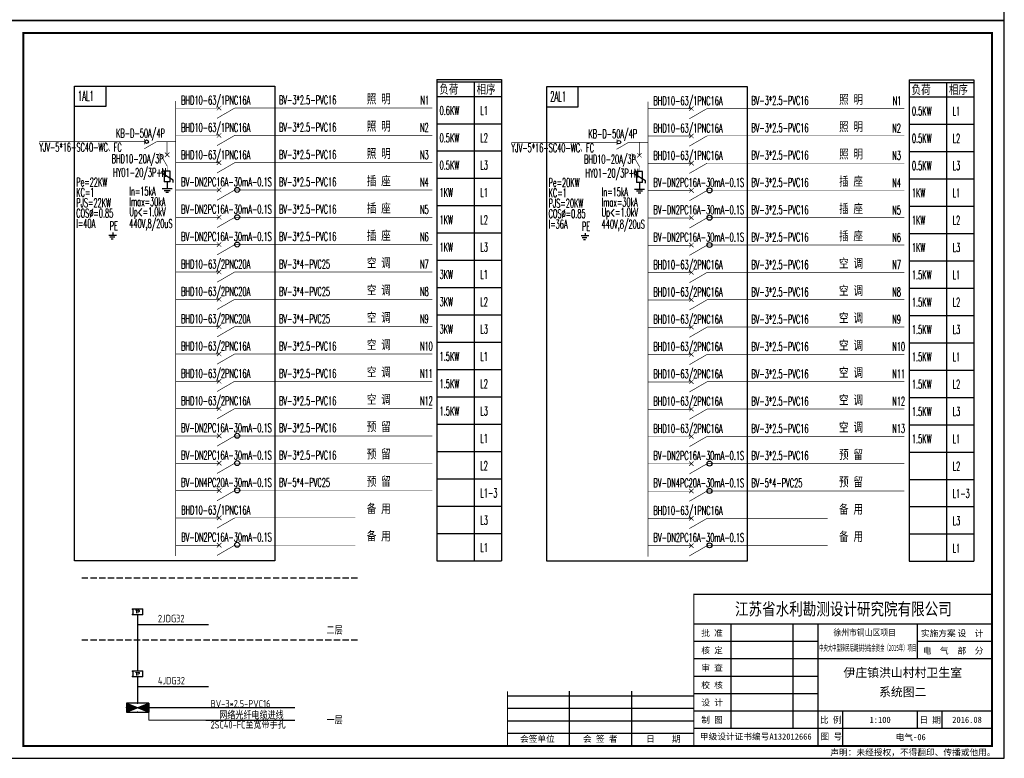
# Model space of a CAD drawing. Extents: x 41933 to 169416, y 41775 to 279375.
# Tile 34 of 39: x 128290 to 167933, y 190275 to 220014. Entities that reach past the tile are written whole.
import ezdxf
from ezdxf.enums import TextEntityAlignment as Align

# ---------------------------------------------------------------- set-up
doc = ezdxf.new("R2010")
doc.units = 0
doc.header["$LTSCALE"] = 1000
doc.header["$MEASUREMENT"] = 0
doc.linetypes.add('DASH', pattern=[0.35, 0.25, -0.1])
for name, color, linetype in [('1', 7, 'Continuous'), ('COLUMN', 1, 'Continuous'), ('EQUIP-箱柜', 3, 'Continuous'), ('EQUIP-通讯', 3, 'Continuous'), ('LAYER1', 7, 'Continuous'), ('TEL_TEXT', 7, 'Continuous'), ('WIRE-照明', 1, 'Continuous'), ('图框', 4, 'Continuous')]:
    doc.layers.add(name, color=color, linetype=linetype)
doc.styles.add('_HZTXT', font='tssdeng.shx', dxfattribs={"width": 0.8, "bigfont": 'hztxt.shx'})
doc.styles.add('_SIMPLEX', font='SIMPLEX.shx', dxfattribs={"width": 0.8, "bigfont": 'hztxt.shx'})
doc.styles.add('_TCH_LABEL', font='COMPLEX', dxfattribs={"bigfont": 'GBCBIG'})
doc.styles.add('_TEL_DIM', font='SIMPLEX', dxfattribs={"width": 0.8, "height": 3.5, "bigfont": 'HZTXT'})
doc.styles.add('HZTXT', font='TSSDENG', dxfattribs={"width": 0.8, "bigfont": 'HZTXT'})
doc.styles.add('hztxt1', font='txt.shx', dxfattribs={"width": 0.5, "height": 10, "bigfont": 'hztxt1.shx'})
doc.styles.add('ST', font='SimSun.ttf', dxfattribs={"height": 7})
doc.styles.get("Standard").update_dxf_attribs({"font": 'gbenor.shx', "bigfont": 'gbcbig.shx'})

# ---------------------------------------------------------------- blocks, each defined once
blk = doc.blocks.new('$equip$00001436')
for p, q in [((0.75, 0.6), (-0.75, 0.6)), ((-0.75, 0), (0.75, 0.6)), ((-0.75, 0.6), (0.75, 0)), ((-0.75, 0.6), (-0.75, 0)), ((-0.75, 0), (0.75, 0)), ((0.75, 0.6), (0.75, 0))]:
    blk.add_line(p, q)
for p in [(-0.75, 0.3), (0, 0.6), (0, 0), (0.75, 0.3)]:
    blk.add_point(p)
for points in [[(-0.75, 0.6), (0, 0.3), (-0.75, 0)], [(0.75, 0.6), (0, 0.3), (0.75, 0)]]:
    blk.add_solid(points)
at = {"style": '_TCH_LABEL', "flags": 9}
blk.add_attdef('A', (0, 0), '', height=0.00002, dxfattribs=at)
blk = doc.blocks.new('_LINKPT1')
blk.add_line((0, 0), (0, 0))
blk = doc.blocks.new('_I3HMQ')
for p, q in [((-0.65, 0.7), (-0.65, 0)), ((0.65, 0.7), (-0.65, 0.7)), ((-0.65, 0), (0.65, 0)), ((0.65, 0.7), (0.65, 0))]:
    blk.add_line(p, q)
at = {"xscale": 0.002857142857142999, "yscale": 0.002857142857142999, "zscale": 0.002857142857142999}
for p in [(-0.65, 0.35), (0, 0.7), (0, 0), (0.65, 0.35)]:
    blk.add_blockref('_LINKPT1', p, dxfattribs=at)
at = {"style": '_SIMPLEX', "width": 0.9}
blk.add_text('TP', height=0.4, dxfattribs=at).set_placement((0, 0.35), align=Align.MIDDLE_CENTER)
at = {"flags": 9}
blk.add_attdef('A', (0, 0), '', height=0.0000286, dxfattribs=at)
blk = doc.blocks.new('$equip_U$00000113(DNSC-20150823RB)')
for p in [(-0.57, 0.61), (-0.57, 0), (0.57, 0.61), (0.57, 0)]:
    blk.add_point(p)
at = {"xscale": 0.875, "yscale": 0.875, "zscale": 0.875}
blk.add_blockref('_I3HMQ', (0, 0), dxfattribs=at)
at = {"color": 7, "style": '_TEL_DIM', "flags": 1}
blk.add_attdef('A', text='', height=0.000025, dxfattribs=at).set_placement((0, 0), align=Align.MIDDLE_CENTER)
blk = doc.blocks.new('A$C3F914FCD')
for p, q in [((84, 868), (84, 427)), ((328, 868), (84, 868)), ((328, 427), (328, 868)), ((442, 499), (0, 766)), ((328, 427), (84, 427)), ((206, 427), (206, 147)), ((402, 147), (10, 147)), ((328, 74), (84, 74))]:
    blk.add_line(p, q)
at = {"layer": 'COLUMN', "linetype": 'Continuous'}
for p, q in [((0, 766), (0, 864)), ((442, 401), (442, 499)), ((255, 0), (157, 0))]:
    blk.add_line(p, q, dxfattribs=at)

msp = doc.modelspace()

# ---------------------------------------------------------------- linework, layer by layer
for points in [[(130495, 217338.2), (131752.3, 217338.2), (131752.3, 216514), (130495, 216514), (130495, 217338.2)], [(149511.1, 217317.9), (150768.4, 217317.9), (150768.4, 216493.6), (149511.1, 216493.6), (149511.1, 217317.9)]]:
    msp.add_lwpolyline(points)
at = {"layer": '1', "color": 44}
for p, q in [((145086.3, 217611.7), (145086.3, 198227.4)), ((145086.3, 217611.7), (147686.3, 217611.7)), ((145086.3, 217511.7), (147686.3, 217511.7)), ((146586.3, 217511.7), (146586.3, 198227.4)), ((147686.3, 217611.7), (147686.3, 198227.4)), ((164102.5, 217591.4), (164102.5, 198207.1)), ((164102.5, 217591.4), (166702.5, 217591.4)), ((164102.5, 217491.4), (166702.5, 217491.4)), ((165602.5, 217491.4), (165602.5, 198207.1)), ((166702.5, 217591.4), (166702.5, 198207.1)), ((145086.3, 216927.4), (147686.3, 216927.4)), ((164102.5, 216907.1), (166702.5, 216907.1)), ((145086.3, 215827.4), (147686.3, 215827.4)), ((164102.5, 215807.1), (166702.5, 215807.1)), ((145086.3, 214727.4), (147686.3, 214727.4)), ((164102.5, 214707.1), (166702.5, 214707.1)), ((145086.3, 213627.4), (147686.3, 213627.4)), ((164102.5, 213607.1), (166702.5, 213607.1)), ((145086.3, 212527.4), (147686.3, 212527.4)), ((164102.5, 212507.1), (166702.5, 212507.1)), ((145086.3, 211427.4), (147686.3, 211427.4)), ((164102.5, 211407.1), (166702.5, 211407.1)), ((145086.3, 210327.4), (147686.3, 210327.4)), ((164102.5, 210307.1), (166702.5, 210307.1)), ((145086.3, 209227.4), (147686.3, 209227.4)), ((164102.5, 209207.1), (166702.5, 209207.1)), ((145086.3, 208127.4), (147686.3, 208127.4)), ((164102.5, 208107.1), (166702.5, 208107.1)), ((145086.3, 207027.4), (147686.3, 207027.4)), ((164102.5, 207007.1), (166702.5, 207007.1)), ((145086.3, 205927.4), (147686.3, 205927.4)), ((164102.5, 205907.1), (166702.5, 205907.1)), ((145086.3, 204827.4), (147686.3, 204827.4)), ((164102.5, 204807.1), (166702.5, 204807.1)), ((145086.3, 203727.4), (147686.3, 203727.4)), ((164102.5, 203707.1), (166702.5, 203707.1)), ((145086.3, 202627.4), (147686.3, 202627.4)), ((164102.5, 202607.1), (166702.5, 202607.1)), ((145086.3, 201527.4), (147686.3, 201527.4)), ((164102.5, 201507.1), (166702.5, 201507.1)), ((145086.3, 200427.4), (147686.3, 200427.4)), ((164102.5, 200407.1), (166702.5, 200407.1)), ((145086.3, 199327.4), (147686.3, 199327.4)), ((164102.5, 199307.1), (166702.5, 199307.1)), ((145086.3, 198227.4), (147686.3, 198227.4)), ((164102.5, 198207.1), (166702.5, 198207.1))]:
    msp.add_line(p, q, dxfattribs=at)
for points in [[(130495, 217338.2), (138560.3, 217338.2), (138559.9, 198227.4), (130494.6, 198227.4)], [(149511.1, 217317.9), (157576.4, 217317.9), (157576.1, 198207.1), (149510.8, 198207.1)]]:
    msp.add_lwpolyline(points, close=True, dxfattribs=at)
at = {"layer": 'LAYER1', "color": 52, "const_width": 25}
for points in [[(134565.6, 216451.9), (136317.8, 216451.9)], [(134565.8, 216735), (134565.9, 198417.6)], [(136407.9, 216547), (136228.8, 216368.2)], [(136228.8, 216547), (136407.8, 216368.1)], [(136234.8, 216044), (136950.8, 216457.7)], [(136950.8, 216457.7), (144897.7, 216457.7)], [(153582, 216714.6), (153582, 198397.2)], [(155424, 216526.6), (155245, 216347.8)], [(155245, 216526.6), (155424, 216347.7)], [(153581.8, 216431.6), (155334, 216431.6)], [(155250.9, 216023.7), (155966.9, 216437.3)], [(155966.9, 216437.3), (163913.9, 216437.3)], [(134565.6, 215351.9), (136317.8, 215351.9)], [(136407.9, 215447), (136228.8, 215268.2)], [(136228.8, 215447), (136407.8, 215268.1)], [(136234.8, 214944), (136950.8, 215357.7)], [(136950.8, 215357.7), (144897.7, 215357.7)], [(153581.8, 215331.6), (155334, 215331.6)], [(155424, 215426.6), (155245, 215247.8)], [(155245, 215426.6), (155424, 215247.7)], [(155250.9, 214923.7), (155966.9, 215337.3)], [(155966.9, 215337.3), (163913.9, 215337.3)], [(129073.9, 215102.2), (133318.7, 215102.2)], [(133307.3, 214817.4), (133799.2, 215102.3)], [(133318.7, 215215.7), (133318.7, 214989.1)], [(133798.9, 215102.2), (134565.8, 215102.2)], [(134222.5, 215102.2), (134222.5, 214575.8)], [(148090, 215081.8), (152334.8, 215081.8)], [(152323.5, 214797), (152815.4, 215082)], [(152334.8, 215195.4), (152334.8, 214968.8)], [(152815.1, 215081.8), (153582, 215081.8)], [(153238.6, 215081.8), (153238.6, 214555.4)], [(133920.6, 214651.8), (134228.2, 214119.4)], [(134317.5, 214664.8), (134138.6, 214485.8)], [(134317.5, 214485.7), (134138.7, 214664.8)], [(152936.8, 214631.4), (153244.3, 214099.1)], [(153333.6, 214644.5), (153154.7, 214465.5)], [(153333.6, 214465.4), (153154.8, 214644.5)], [(134228.2, 214119.4), (134228.2, 213920.2)], [(134565.6, 214251.9), (136317.8, 214251.9)], [(136407.9, 214347), (136228.8, 214168.2)], [(136228.8, 214347), (136407.8, 214168.1)], [(136234.8, 213844), (136950.8, 214257.7)], [(136950.8, 214257.7), (144897.7, 214257.7)], [(153244.3, 214099.1), (153244.3, 213899.8)], [(153581.8, 214231.6), (155334, 214231.6)], [(155424, 214326.6), (155245, 214147.8)], [(155245, 214326.6), (155424, 214147.7)], [(155250.9, 213823.7), (155966.9, 214237.3)], [(155966.9, 214237.3), (163913.9, 214237.3)], [(134565.6, 213151.9), (136317.8, 213151.9)], [(136228.8, 213247), (136407.8, 213068.1)], [(136407.9, 213247), (136228.8, 213068.2)], [(136234.8, 212744), (136950.8, 213157.7)], [(136950.8, 213157.7), (144897.7, 213157.7)], [(153581.8, 213131.6), (155334, 213131.6)], [(155245, 213226.6), (155424, 213047.7)], [(155424, 213226.6), (155245, 213047.8)], [(155250.9, 212723.7), (155966.9, 213137.3)], [(155966.9, 213137.3), (163913.9, 213137.3)], [(136228.8, 212147), (136407.8, 211968.1)], [(136407.9, 212147), (136228.8, 211968.2)], [(155245, 212126.6), (155424, 211947.7)], [(155424, 212126.6), (155245, 211947.8)], [(134565.6, 212051.9), (136317.8, 212051.9)], [(136234.8, 211644), (136950.8, 212057.7)], [(136950.8, 212057.7), (144897.7, 212057.7)], [(153581.8, 212031.6), (155334, 212031.6)], [(155250.9, 211623.7), (155966.9, 212037.3)], [(155966.9, 212037.3), (163913.9, 212037.3)], [(134565.6, 210951.9), (136317.8, 210951.9)], [(136228.8, 211047), (136407.8, 210868.1)], [(136407.9, 211047), (136228.8, 210868.2)], [(136234.8, 210544), (136950.8, 210957.7)], [(136950.8, 210957.7), (144897.7, 210957.7)], [(153581.8, 210931.6), (155334, 210931.6)], [(155245, 211026.6), (155424, 210847.7)], [(155424, 211026.6), (155245, 210847.8)], [(155250.9, 210523.7), (155966.9, 210937.3)], [(155966.9, 210937.3), (163913.9, 210937.3)], [(134565.6, 209851.9), (136317.8, 209851.9)], [(136407.9, 209947), (136228.8, 209768.2)], [(136228.8, 209947), (136407.8, 209768.1)], [(136234.8, 209444), (136950.8, 209857.7)], [(136950.8, 209857.7), (144897.7, 209857.7)], [(153581.8, 209831.6), (155334, 209831.6)], [(155424, 209926.6), (155245, 209747.8)], [(155245, 209926.6), (155424, 209747.7)], [(155250.9, 209423.7), (155966.9, 209837.3)], [(155966.9, 209837.3), (163913.9, 209837.3)], [(134565.6, 208751.9), (136317.8, 208751.9)], [(136407.9, 208847), (136228.8, 208668.2)], [(136228.8, 208847), (136407.8, 208668.1)], [(136234.8, 208344), (136950.8, 208757.7)], [(136950.8, 208757.7), (144897.7, 208757.7)], [(153581.8, 208731.6), (155334, 208731.6)], [(155424, 208826.6), (155245, 208647.8)], [(155245, 208826.6), (155424, 208647.7)], [(155250.9, 208323.7), (155966.9, 208737.3)], [(155966.9, 208737.3), (163913.9, 208737.3)], [(136407.9, 207747), (136228.8, 207568.2)], [(136228.8, 207747), (136407.8, 207568.1)], [(155424, 207726.6), (155245, 207547.8)], [(155245, 207726.6), (155424, 207547.7)], [(134565.6, 207651.9), (136317.8, 207651.9)], [(136234.8, 207244), (136950.8, 207657.7)], [(136950.8, 207657.7), (144897.7, 207657.7)], [(153581.8, 207631.6), (155334, 207631.6)], [(155250.9, 207223.7), (155966.9, 207637.3)], [(155966.9, 207637.3), (163913.9, 207637.3)], [(134565.6, 206551.9), (136317.8, 206551.9)], [(136407.9, 206647), (136228.8, 206468.2)], [(136228.8, 206647), (136407.8, 206468.1)], [(136234.8, 206144), (136950.8, 206557.7)], [(136950.8, 206557.7), (144897.7, 206557.7)], [(153581.8, 206531.6), (155334, 206531.6)], [(155424, 206626.6), (155245, 206447.8)], [(155245, 206626.6), (155424, 206447.7)], [(155250.9, 206123.7), (155966.9, 206537.3)], [(155966.9, 206537.3), (163913.9, 206537.3)], [(134565.6, 205451.9), (136317.8, 205451.9)], [(136407.9, 205547), (136228.8, 205368.2)], [(136228.8, 205547), (136407.8, 205368.1)], [(136234.8, 205044), (136950.8, 205457.7)], [(136950.8, 205457.7), (144897.7, 205457.7)], [(153581.8, 205431.6), (155334, 205431.6)], [(155424, 205526.6), (155245, 205347.8)], [(155245, 205526.6), (155424, 205347.7)], [(155250.9, 205023.7), (155966.9, 205437.3)], [(155966.9, 205437.3), (163913.9, 205437.3)], [(134565.6, 204351.9), (136317.8, 204351.9)], [(136407.9, 204447), (136228.8, 204268.2)], [(136228.8, 204447), (136407.8, 204268.1)], [(136234.8, 203944), (136950.8, 204357.7)], [(136950.8, 204357.7), (144897.7, 204357.7)], [(153581.8, 204331.6), (155334, 204331.6)], [(155424, 204426.6), (155245, 204247.8)], [(155245, 204426.6), (155424, 204247.7)], [(155250.9, 203923.7), (155966.9, 204337.3)], [(155966.9, 204337.3), (163913.9, 204337.3)], [(134565.6, 203251.9), (136317.8, 203251.9)], [(136228.8, 203347), (136407.8, 203168.1)], [(136407.9, 203347), (136228.8, 203168.2)], [(136234.8, 202844), (136950.8, 203257.7)], [(136950.8, 203257.7), (144897.7, 203257.7)], [(153581.8, 203231.6), (155334, 203231.6)], [(155424, 203326.6), (155245, 203147.8)], [(155245, 203326.6), (155424, 203147.7)], [(155250.9, 202823.7), (155966.9, 203237.3)], [(155966.9, 203237.3), (163913.9, 203237.3)], [(136228.8, 202247), (136407.8, 202068.1)], [(136407.9, 202247), (136228.8, 202068.2)], [(155245, 202226.6), (155424, 202047.7)], [(155424, 202226.6), (155245, 202047.8)], [(134565.6, 202151.9), (136317.8, 202151.9)], [(136234.8, 201744), (136950.8, 202157.7)], [(136950.8, 202157.7), (144897.7, 202157.7)], [(153581.8, 202131.6), (155334, 202131.6)], [(155250.9, 201723.7), (155966.9, 202137.3)], [(155966.9, 202137.3), (163913.9, 202137.3)], [(134565.6, 201051.9), (136317.8, 201051.9)], [(136228.8, 201147), (136407.8, 200968.1)], [(136407.9, 201147), (136228.8, 200968.2)], [(136234.8, 200644), (136950.8, 201057.7)], [(136950.8, 201057.7), (144897.7, 201057.7)], [(153581.8, 201031.6), (155334, 201031.6)], [(155245, 201126.6), (155424, 200947.7)], [(155424, 201126.6), (155245, 200947.8)], [(155250.9, 200623.7), (155966.9, 201037.3)], [(155966.9, 201037.3), (163913.9, 201037.3)], [(134566.4, 199951.9), (136318.7, 199951.9)], [(136229.6, 200047), (136408.6, 199868.1)], [(136408.7, 200047), (136229.6, 199868.2)], [(136235.6, 199544), (136951.6, 199957.7)], [(136951.6, 199957.7), (141801, 199957.7)], [(153582.6, 199931.6), (155334.8, 199931.6)], [(155245.8, 200026.6), (155424.8, 199847.7)], [(155424.9, 200026.6), (155245.8, 199847.8)], [(155251.7, 199523.7), (155967.7, 199937.3)], [(155967.7, 199937.3), (160817.1, 199937.3)], [(134566.4, 198851.9), (136318.7, 198851.9)], [(136229.6, 198947), (136408.6, 198768.1)], [(136408.7, 198947), (136229.6, 198768.2)], [(136235.6, 198444), (136951.6, 198857.7)], [(136951.6, 198857.7), (141801, 198857.7)], [(153582.6, 198831.6), (155334.8, 198831.6)], [(155245.8, 198926.6), (155424.8, 198747.7)], [(155424.9, 198926.6), (155245.8, 198747.8)], [(155251.7, 198423.7), (155967.7, 198837.3)], [(155967.7, 198837.3), (160817.1, 198837.3)]]:
    msp.add_lwpolyline(points, dxfattribs=at)
at = {"layer": 'TEL_TEXT'}
for p, q in [((131874.9, 211339.4), (132188.9, 211339.4)), ((132038.9, 211440.9), (132038.9, 211339.4)), ((150891.1, 211319), (151205.1, 211319)), ((151055.1, 211420.6), (151055.1, 211319)), ((131921.9, 211269), (132113.9, 211269)), ((131968.9, 211187), (132050.9, 211187)), ((150938.1, 211248.7), (151130.1, 211248.7)), ((150985.1, 211166.7), (151067.1, 211166.7)), ((133037.5, 195665.7), (135897, 195665.7)), ((133037.5, 193165.7), (135897, 193165.7)), ((135778, 192314.8), (139373, 192314.8)), ((135778, 191809.7), (139373, 191809.7))]:
    msp.add_line(p, q, dxfattribs=at)
at = {"layer": 'TEL_TEXT', "linetype": 'DASH'}
for p, q in [((130789.1, 197543.6), (141968.5, 197543.6)), ((130789.1, 195043.6), (141968.5, 195043.6))]:
    msp.add_line(p, q, dxfattribs=at)
at = {"layer": 'TEL_TEXT'}
for centre, radius in [((133400.1, 215102.4), 71.4), ((152416.2, 215082.1), 71.4), ((137046.7, 213161.1), 100), ((156062.9, 213140.7), 100), ((137046.7, 212061.1), 100), ((156062.9, 212040.7), 100), ((137046.7, 210961.1), 100), ((156062.9, 210940.7), 100), ((137046.7, 203261.1), 100), ((137046.7, 202161.1), 100), ((156062.9, 202140.7), 100), ((137046.7, 201061.1), 100), ((156062.9, 201040.7), 100), ((137047, 198871.1), 100), ((156063.1, 198850.7), 100)]:
    msp.add_circle(centre, radius, dxfattribs=at)
for points in [[(131816.9, 211441.5), (132297.9, 211441.5), (131816.9, 211441.2), (132297.9, 211441.2)], [(150833.1, 211421.1), (151314.1, 211421.1), (150833.1, 211420.8), (151314.1, 211420.8)]]:
    msp.add_solid(points, dxfattribs=at)
at = {"layer": 'WIRE-照明', "linetype": 'Continuous', "const_width": 50}
for points in [[(133037.5, 196067.1), (133037.5, 193781.5)], [(133037.5, 193567.1), (133037.5, 192494.8)], [(133487.5, 192314.8), (135777.8, 192314.8)], [(133487.5, 192134.8), (133487.5, 191809.7)], [(133487.5, 191809.7), (135778, 191809.7)]]:
    msp.add_lwpolyline(points, dxfattribs=at)
at = {"layer": '图框'}
for p, q in [((167433, 195675), (155433, 195675)), ((156933, 191475), (156933, 195675)), ((159433, 191475), (159433, 195675)), ((160433, 190775), (160433, 195675)), ((164433, 194275), (164433, 195675)), ((160433, 194975), (155433, 194975)), ((167433, 194975), (164433, 194975)), ((167433, 194275), (155433, 194275)), ((160433, 193575), (155433, 193575)), ((155433, 192775), (147933, 192775)), ((150433, 190775), (150433, 192975)), ((152933, 190775), (152933, 192975)), ((160433, 192875), (155433, 192875)), ((155433, 192275), (147933, 192275)), ((167433, 192175), (155433, 192175)), ((161433, 190775), (161433, 192175)), ((164433, 191475), (164433, 192175)), ((164433, 191475), (164433, 192175)), ((165433, 191475), (165433, 192175)), ((155433, 191775), (147933, 191775)), ((155433, 191275), (147933, 191275)), ((167433, 191475), (155433, 191475))]:
    msp.add_line(p, q, dxfattribs=at)
at = {"layer": '图框', "color": 4}
for points in [[(167933, 249675), (125933, 249675), (125933, 219975), (167933, 219975)], [(167933, 219975), (125933, 219975), (125933, 190275), (167933, 190275)]]:
    msp.add_lwpolyline(points, close=True, dxfattribs=at)
at = {"layer": '图框', "color": 4, "const_width": 80}
msp.add_lwpolyline([(128433, 190775), (167433, 190775), (167433, 219475), (128433, 219475)], close=True, dxfattribs=at)
at = {"layer": '图框', "const_width": 45}
for points in [[(155433, 190775), (155433, 196875), (167433, 196875)], [(147933, 190775), (147933, 192975)]]:
    msp.add_lwpolyline(points, dxfattribs=at)

# ---------------------------------------------------------------- block references
at = {"layer": 'EQUIP-箱柜', "xscale": 350, "yscale": 350, "zscale": 350}
for p in [(133037.5, 196067.1), (133037.5, 193567.1)]:
    msp.add_blockref('$equip_U$00000113(DNSC-20150823RB)', p, dxfattribs=at)
at = {"layer": 'EQUIP-通讯', "xscale": 600, "yscale": 600, "zscale": 600}
msp.add_blockref('$equip$00001436', (133037.5, 192134.8), dxfattribs=at)
at = {"layer": 'TEL_TEXT'}
for p in [(134022.2, 213052.5), (153038.4, 213032.1)]:
    msp.add_blockref('A$C3F914FCD', p, dxfattribs=at)

# ---------------------------------------------------------------- texts
for s, height, style, width, p in [('负荷', 400, 'HZTXT', 0.8, (145183.8, 216998.4)), ('相序', 400, 'HZTXT', 0.8, (146683.8, 216998.4)), ('负荷', 400, 'HZTXT', 0.8, (164199.9, 216978.1)), ('相序', 400, 'HZTXT', 0.8, (165699.9, 216978.1)), ('1AL1', 400, 'hztxt1', 0.5, (130632, 216746.4)), ('BHD10-63/1PNC16A', 350, 'hztxt1', 0.5, (134790.7, 216595.6)), ('BV-3*2.5-PVC16', 350, 'hztxt1', 0.5, (138729.3, 216606.6)), ('照 明', 400, 'HZTXT', 0.8, (142264.5, 216607.6)), ('N1', 350, 'hztxt1', 0.5, (144425.8, 216595.6)), ('2AL1', 400, 'hztxt1', 0.5, (149648.1, 216726)), ('BHD10-63/1PNC16A', 350, 'hztxt1', 0.5, (153806.9, 216575.2)), ('BV-3*2.5-PVC16', 350, 'hztxt1', 0.5, (157745.5, 216586.2)), ('照 明', 400, 'HZTXT', 0.8, (161280.6, 216587.2)), ('N1', 350, 'hztxt1', 0.5, (163442, 216575.2)), ('0.6KW', 350, 'hztxt1', 0.5, (145196.4, 216182.4)), ('L1', 350, 'hztxt1', 0.5, (146832.4, 216182.4)), ('0.5KW', 350, 'hztxt1', 0.5, (164212.6, 216162.1)), ('L1', 350, 'hztxt1', 0.5, (165848.5, 216162.1)), ('BHD10-63/1PNC16A', 350, 'hztxt1', 0.5, (134790.7, 215495.6)), ('BV-3*2.5-PVC16', 350, 'hztxt1', 0.5, (138729.3, 215506.6)), ('照 明', 400, 'HZTXT', 0.8, (142264.5, 215507.6)), ('N2', 350, 'hztxt1', 0.5, (144406, 215495.6)), ('BHD10-63/1PNC16A', 350, 'hztxt1', 0.5, (153806.9, 215475.2)), ('BV-3*2.5-PVC16', 350, 'hztxt1', 0.5, (157745.5, 215486.2)), ('照 明', 400, 'HZTXT', 0.8, (161280.6, 215487.2)), ('N2', 350, 'hztxt1', 0.5, (163422.1, 215475.2)), ('KB-D-50A/4P', 350, 'hztxt1', 0.5, (132168.5, 215267.5)), ('0.5KW', 350, 'hztxt1', 0.5, (145196.4, 215082.4)), ('L2', 350, 'hztxt1', 0.5, (146832.4, 215082.4)), ('KB-D-50A/4P', 350, 'hztxt1', 0.5, (151184.7, 215247.1)), ('0.5KW', 350, 'hztxt1', 0.5, (164212.6, 215062.1)), ('L2', 350, 'hztxt1', 0.5, (165848.5, 215062.1)), ('YJV-5*16-SC40-WC、FC', 350, 'hztxt1', 0.5, (129073, 214700.4)), ('YJV-5*16-SC40-WC、FC', 350, 'hztxt1', 0.5, (148089.2, 214680.1)), ('BHD10-20A/3P', 350, 'hztxt1', 0.5, (131993.6, 214241.2)), ('BHD10-63/1PNC16A', 350, 'hztxt1', 0.5, (134790.7, 214395.6)), ('BV-3*2.5-PVC16', 350, 'hztxt1', 0.5, (138729.3, 214406.6)), ('照 明', 400, 'HZTXT', 0.8, (142264.5, 214407.6)), ('N3', 350, 'hztxt1', 0.5, (144406, 214395.6)), ('BHD10-20A/3P', 350, 'hztxt1', 0.5, (151009.7, 214220.8)), ('BHD10-63/1PNC16A', 350, 'hztxt1', 0.5, (153806.9, 214375.2)), ('BV-3*2.5-PVC16', 350, 'hztxt1', 0.5, (157745.5, 214386.2)), ('照 明', 400, 'HZTXT', 0.8, (161280.6, 214387.2)), ('N3', 350, 'hztxt1', 0.5, (163422.1, 214375.2)), ('0.5KW', 350, 'hztxt1', 0.5, (145196.4, 213982.4)), ('L3', 350, 'hztxt1', 0.5, (146832.4, 213982.4)), ('0.5KW', 350, 'hztxt1', 0.5, (164212.6, 213962.1)), ('L3', 350, 'hztxt1', 0.5, (165848.5, 213962.1)), ('HY01-20/3P+N', 350, 'hztxt1', 0.5, (132050, 213685.8)), ('BV-3*2.5-PVC16', 350, 'hztxt1', 0.5, (138729.3, 213306.6)), ('插 座', 400, 'HZTXT', 0.8, (142264.5, 213307.6)), ('HY01-20/3P+N', 350, 'hztxt1', 0.5, (151066.2, 213665.5)), ('插 座', 400, 'HZTXT', 0.8, (161280.6, 213287.2)), ('Pe=22KW', 350, 'hztxt1', 0.5, (130566.4, 213303.2)), ('In=15kA', 350, 'hztxt1', 0.5, (132703, 212930.1)), ('BV-DN2PC16A-30mA-0.1S', 350, 'hztxt1', 0.5, (134790.7, 213306.6)), ('N4', 350, 'hztxt1', 0.5, (144406, 213295.6)), ('Pe=20KW', 350, 'hztxt1', 0.5, (149582.6, 213282.8)), ('In=15kA', 350, 'hztxt1', 0.5, (151719.2, 212909.7)), ('BV-DN2PC16A-30mA-0.1S', 350, 'hztxt1', 0.5, (153806.9, 213286.2)), ('BV-3*2.5-PVC16', 350, 'hztxt1', 0.5, (157745.5, 213286.2)), ('N4', 350, 'hztxt1', 0.5, (163422.1, 213275.2)), ('KC=1', 350, 'hztxt1', 0.5, (130566.4, 212887.1)), ('Imax=30kA', 350, 'hztxt1', 0.5, (132703, 212510.9)), ('1KW', 350, 'hztxt1', 0.5, (145196.4, 212882.4)), ('L1', 350, 'hztxt1', 0.5, (146832.4, 212882.4)), ('KC=1', 350, 'hztxt1', 0.5, (149582.6, 212866.8)), ('1KW', 350, 'hztxt1', 0.5, (164212.6, 212862.1)), ('L1', 350, 'hztxt1', 0.5, (165848.5, 212862.1)), ('PJS=22KW', 350, 'hztxt1', 0.5, (130566.4, 212467.9)), ('BV-DN2PC16A-30mA-0.1S', 350, 'hztxt1', 0.5, (134790.7, 212206.6)), ('BV-3*2.5-PVC16', 350, 'hztxt1', 0.5, (138729.3, 212206.6)), ('插 座', 400, 'HZTXT', 0.8, (142264.5, 212207.6)), ('N5', 350, 'hztxt1', 0.5, (144406, 212195.6)), ('PJS=20KW', 350, 'hztxt1', 0.5, (149582.6, 212447.5)), ('Imax=30kA', 350, 'hztxt1', 0.5, (151719.2, 212490.5)), ('BV-DN2PC16A-30mA-0.1S', 350, 'hztxt1', 0.5, (153806.9, 212186.2)), ('BV-3*2.5-PVC16', 350, 'hztxt1', 0.5, (157745.5, 212186.2)), ('插 座', 400, 'HZTXT', 0.8, (161280.6, 212187.2)), ('N5', 350, 'hztxt1', 0.5, (163422.1, 212175.2)), ('COS%%c=0.85', 350, 'hztxt1', 0.5, (130566.4, 212048.6)), ('Up<=1.0kV', 350, 'hztxt1', 0.5, (132703, 212106.6)), ('1KW', 350, 'hztxt1', 0.5, (145196.4, 211782.4)), ('L2', 350, 'hztxt1', 0.5, (146832.4, 211782.4)), ('COS%%c=0.85', 350, 'hztxt1', 0.5, (149582.6, 212028.3)), ('Up<=1.0kV', 350, 'hztxt1', 0.5, (151719.2, 212086.2)), ('1KW', 350, 'hztxt1', 0.5, (164212.6, 211762.1)), ('L2', 350, 'hztxt1', 0.5, (165848.5, 211762.1)), ('I=40A', 350, 'hztxt1', 0.5, (130566.4, 211629.4)), ('PE', 350, 'hztxt1', 0.5, (131911, 211539.9)), ('440V,8/20uS', 350, 'hztxt1', 0.5, (132703, 211629)), ('I=36A', 350, 'hztxt1', 0.5, (149582.6, 211609)), ('PE', 350, 'hztxt1', 0.5, (150927.1, 211519.5)), ('440V,8/20uS', 350, 'hztxt1', 0.5, (151719.2, 211608.7)), ('BV-DN2PC16A-30mA-0.1S', 350, 'hztxt1', 0.5, (134790.7, 211106.6)), ('BV-3*2.5-PVC16', 350, 'hztxt1', 0.5, (138729.3, 211106.6)), ('插 座', 400, 'HZTXT', 0.8, (142264.5, 211107.6)), ('N6', 350, 'hztxt1', 0.5, (144406, 211095.6)), ('BV-DN2PC16A-30mA-0.1S', 350, 'hztxt1', 0.5, (153806.9, 211086.2)), ('BV-3*2.5-PVC16', 350, 'hztxt1', 0.5, (157745.5, 211086.2)), ('插 座', 400, 'HZTXT', 0.8, (161280.6, 211087.2)), ('N6', 350, 'hztxt1', 0.5, (163422.1, 211075.2)), ('1KW', 350, 'hztxt1', 0.5, (145196.4, 210682.4)), ('L3', 350, 'hztxt1', 0.5, (146832.4, 210682.4)), ('1KW', 350, 'hztxt1', 0.5, (164212.6, 210662.1)), ('L3', 350, 'hztxt1', 0.5, (165848.5, 210662.1)), ('BHD10-63/2PNC20A', 350, 'hztxt1', 0.5, (134790.7, 209995.6)), ('BV-3*4-PVC25', 350, 'hztxt1', 0.5, (138729.3, 209995.6)), ('空 调', 400, 'HZTXT', 0.8, (142264.5, 210007.6)), ('N7', 350, 'hztxt1', 0.5, (144406, 209995.6)), ('BHD10-63/2PNC16A', 350, 'hztxt1', 0.5, (153806.9, 209975.2)), ('BV-3*2.5-PVC16', 350, 'hztxt1', 0.5, (157745.5, 209975.2)), ('空 调', 400, 'HZTXT', 0.8, (161280.6, 209987.2)), ('N7', 350, 'hztxt1', 0.5, (163422.1, 209975.2)), ('3KW', 350, 'hztxt1', 0.5, (145196.4, 209582.4)), ('L1', 350, 'hztxt1', 0.5, (146832.4, 209582.4)), ('1.5KW', 350, 'hztxt1', 0.5, (164212.6, 209562.1)), ('L1', 350, 'hztxt1', 0.5, (165848.5, 209562.1)), ('空 调', 400, 'HZTXT', 0.8, (142264.5, 208907.6)), ('空 调', 400, 'HZTXT', 0.8, (161280.6, 208887.2)), ('BHD10-63/2PNC20A', 350, 'hztxt1', 0.5, (134790.7, 208895.6)), ('BV-3*4-PVC25', 350, 'hztxt1', 0.5, (138729.3, 208895.6)), ('N8', 350, 'hztxt1', 0.5, (144406, 208895.6)), ('BHD10-63/2PNC16A', 350, 'hztxt1', 0.5, (153806.9, 208875.2)), ('BV-3*2.5-PVC16', 350, 'hztxt1', 0.5, (157745.5, 208875.2)), ('N8', 350, 'hztxt1', 0.5, (163422.1, 208875.2)), ('3KW', 350, 'hztxt1', 0.5, (145196.4, 208482.4)), ('L2', 350, 'hztxt1', 0.5, (146832.4, 208482.4)), ('1.5KW', 350, 'hztxt1', 0.5, (164212.6, 208462.1)), ('L2', 350, 'hztxt1', 0.5, (165848.5, 208462.1)), ('BHD10-63/2PNC20A', 350, 'hztxt1', 0.5, (134790.7, 207795.6)), ('BV-3*4-PVC25', 350, 'hztxt1', 0.5, (138729.3, 207795.6)), ('空 调', 400, 'HZTXT', 0.8, (142264.5, 207807.6)), ('N9', 350, 'hztxt1', 0.5, (144406, 207795.6)), ('BHD10-63/2PNC16A', 350, 'hztxt1', 0.5, (153806.9, 207775.2)), ('BV-3*2.5-PVC16', 350, 'hztxt1', 0.5, (157745.5, 207775.2)), ('空 调', 400, 'HZTXT', 0.8, (161280.6, 207787.2)), ('N9', 350, 'hztxt1', 0.5, (163422.1, 207775.2)), ('3KW', 350, 'hztxt1', 0.5, (145196.4, 207382.4)), ('L3', 350, 'hztxt1', 0.5, (146832.4, 207382.4)), ('1.5KW', 350, 'hztxt1', 0.5, (164212.6, 207362.1)), ('L3', 350, 'hztxt1', 0.5, (165848.5, 207362.1)), ('BHD10-63/2PNC16A', 350, 'hztxt1', 0.5, (134790.7, 206695.6)), ('BV-3*2.5-PVC16', 350, 'hztxt1', 0.5, (138729.3, 206695.6)), ('空 调', 400, 'HZTXT', 0.8, (142264.5, 206707.6)), ('N10', 350, 'hztxt1', 0.5, (144406, 206695.6)), ('BHD10-63/2PNC16A', 350, 'hztxt1', 0.5, (153806.9, 206675.2)), ('BV-3*2.5-PVC16', 350, 'hztxt1', 0.5, (157745.5, 206675.2)), ('空 调', 400, 'HZTXT', 0.8, (161280.6, 206687.2)), ('N10', 350, 'hztxt1', 0.5, (163422.1, 206675.2)), ('1.5KW', 350, 'hztxt1', 0.5, (145196.4, 206282.4)), ('L1', 350, 'hztxt1', 0.5, (146832.4, 206282.4)), ('1.5KW', 350, 'hztxt1', 0.5, (164212.6, 206262.1)), ('L1', 350, 'hztxt1', 0.5, (165848.5, 206262.1)), ('BHD10-63/2PNC16A', 350, 'hztxt1', 0.5, (134790.7, 205595.6)), ('BV-3*2.5-PVC16', 350, 'hztxt1', 0.5, (138729.3, 205595.6)), ('空 调', 400, 'HZTXT', 0.8, (142264.5, 205607.6)), ('N11', 350, 'hztxt1', 0.5, (144406, 205595.6)), ('BHD10-63/2PNC16A', 350, 'hztxt1', 0.5, (153806.9, 205575.2)), ('BV-3*2.5-PVC16', 350, 'hztxt1', 0.5, (157745.5, 205575.2)), ('空 调', 400, 'HZTXT', 0.8, (161280.6, 205587.2)), ('N11', 350, 'hztxt1', 0.5, (163422.1, 205575.2)), ('1.5KW', 350, 'hztxt1', 0.5, (145196.4, 205182.4)), ('L2', 350, 'hztxt1', 0.5, (146832.4, 205182.4)), ('1.5KW', 350, 'hztxt1', 0.5, (164212.6, 205162.1)), ('L2', 350, 'hztxt1', 0.5, (165848.5, 205162.1)), ('空 调', 400, 'HZTXT', 0.8, (142264.5, 204507.6)), ('BHD10-63/2PNC16A', 350, 'hztxt1', 0.5, (134790.7, 204495.6)), ('BV-3*2.5-PVC16', 350, 'hztxt1', 0.5, (138729.3, 204495.6)), ('N12', 350, 'hztxt1', 0.5, (144406, 204495.6)), ('BHD10-63/2PNC16A', 350, 'hztxt1', 0.5, (153806.9, 204475.2)), ('BV-3*2.5-PVC16', 350, 'hztxt1', 0.5, (157745.5, 204475.2)), ('空 调', 400, 'HZTXT', 0.8, (161280.6, 204487.2)), ('N12', 350, 'hztxt1', 0.5, (163422.1, 204475.2)), ('1.5KW', 350, 'hztxt1', 0.5, (145196.4, 204082.4)), ('L3', 350, 'hztxt1', 0.5, (146832.4, 204082.4)), ('1.5KW', 350, 'hztxt1', 0.5, (164212.6, 204062.1)), ('L3', 350, 'hztxt1', 0.5, (165848.5, 204062.1)), ('BV-3*2.5-PVC16', 350, 'hztxt1', 0.5, (138729.3, 203406.6)), ('预 留', 400, 'HZTXT', 0.8, (142264.5, 203407.6)), ('空 调', 400, 'HZTXT', 0.8, (161280.6, 203387.2)), ('BV-DN2PC16A-30mA-0.1S', 350, 'hztxt1', 0.5, (134790.7, 203406.6)), ('BHD10-63/2PNC16A', 350, 'hztxt1', 0.5, (153806.9, 203375.2)), ('BV-3*2.5-PVC16', 350, 'hztxt1', 0.5, (157745.5, 203375.2)), ('N13', 350, 'hztxt1', 0.5, (163422.1, 203375.2)), ('L1', 350, 'hztxt1', 0.5, (146832.4, 202982.4)), ('1.5KW', 350, 'hztxt1', 0.5, (164212.6, 202962.1)), ('L1', 350, 'hztxt1', 0.5, (165848.5, 202962.1)), ('BV-DN2PC16A-30mA-0.1S', 350, 'hztxt1', 0.5, (134790.7, 202306.6)), ('BV-3*2.5-PVC16', 350, 'hztxt1', 0.5, (138729.3, 202306.6)), ('预 留', 400, 'HZTXT', 0.8, (142264.5, 202307.6)), ('BV-DN2PC16A-30mA-0.1S', 350, 'hztxt1', 0.5, (153806.9, 202286.2)), ('BV-3*2.5-PVC16', 350, 'hztxt1', 0.5, (157745.5, 202286.2)), ('预 留', 400, 'HZTXT', 0.8, (161280.6, 202287.2)), ('L2', 350, 'hztxt1', 0.5, (146832.4, 201882.4)), ('L2', 350, 'hztxt1', 0.5, (165848.5, 201862.1)), ('BV-DN4PC20A-30mA-0.1S', 350, 'hztxt1', 0.5, (134790.7, 201206.6)), ('BV-5*4-PVC25', 350, 'hztxt1', 0.5, (138729.3, 201206.6)), ('预 留', 400, 'HZTXT', 0.8, (142264.5, 201207.6)), ('BV-DN4PC20A-30mA-0.1S', 350, 'hztxt1', 0.5, (153806.9, 201186.2)), ('BV-5*4-PVC25', 350, 'hztxt1', 0.5, (157745.5, 201186.2)), ('预 留', 400, 'HZTXT', 0.8, (161280.6, 201187.2)), ('L1-3', 350, 'hztxt1', 0.5, (146832.4, 200782.4)), ('L1-3', 350, 'hztxt1', 0.5, (165848.5, 200762.1)), ('BHD10-63/1PNC16A', 350, 'hztxt1', 0.5, (134791.3, 200095.6)), ('备 用', 400, 'HZTXT', 0.8, (142264.5, 200107.6)), ('BHD10-63/1PNC16A', 350, 'hztxt1', 0.5, (153807.5, 200075.2)), ('备 用', 400, 'HZTXT', 0.8, (161280.6, 200087.2)), ('L3', 350, 'hztxt1', 0.5, (146832.4, 199682.4)), ('L3', 350, 'hztxt1', 0.5, (165848.5, 199662.1)), ('备 用', 400, 'HZTXT', 0.8, (142264.4, 199007.6)), ('备 用', 400, 'HZTXT', 0.8, (161280.6, 198987.2)), ('BV-DN2PC16A-30mA-0.1S', 350, 'hztxt1', 0.5, (134791.3, 199006.6)), ('BV-DN2PC16A-30mA-0.1S', 350, 'hztxt1', 0.5, (153807.5, 198986.2)), ('L1', 350, 'hztxt1', 0.5, (146832.4, 198582.4)), ('L1', 350, 'hztxt1', 0.5, (165848.5, 198562.1)), ('2JDG32', 300, '_HZTXT', 0.8, (133854.4, 195753.3)), ('二层', 300, '_HZTXT', 0.8, (140644.8, 195263.4)), ('4JDG32', 300, '_HZTXT', 0.8, (133854.4, 193253.3)), ('BV-3*2.5-PVC16', 300, '_HZTXT', 0.8, (135974.3, 192325.3)), ('网络光纤电缆进线', 300, '_HZTXT', 0.8, (136326.2, 191845.8)), ('一层', 300, '_HZTXT', 0.8, (140644.8, 191646.7)), ('2SC40-FC至宽带手孔', 300, '_HZTXT', 0.8, (135974.3, 191474.6))]:
    msp.add_text(s, height=height, dxfattribs=dict(at, style=style, width=width)).set_placement(p)
at = {"layer": 'TEL_TEXT', "style": '_HZTXT', "width": 0.8}
msp.add_text('a、配电导体采用电缆或电线，电缆桥架、电缆槽盒内敷设的线缆在引进、引出和转弯处在长度上留有余量。', height=420, dxfattribs=at).set_placement((108532.7, 207439.1), align=Align.MIDDLE_LEFT)
at = {"layer": '图框', "style": 'ST', "width": 0.8}
msp.add_text('江苏省水利勘测设计研究院有限公司', height=500, dxfattribs=at).set_placement((157089.1, 196037.6))
at = {"layer": '图框', "style": 'ST'}
for s, p in [('批 准', (155731.2, 195195)), ('实施方案', (164574.7, 195180.4)), ('设  计', (166049.2, 195180.4)), ('核 定', (155731.2, 194495)), ('电  气', (164649.2, 194480.4)), ('部  分', (166049.2, 194480.4)), ('审 查', (155731.2, 193795)), ('校 核', (155731.2, 193095)), ('设 计', (155731.2, 192395)), ('制 图', (155731.2, 191695)), ('比 例', (160511.1, 191695)), ('日 期', (164511.1, 191695)), ('会签单位', (148435.4, 190932.3)), ('会 签 者', (150970.9, 190932.3)), ('日    期', (153517.1, 190932.3)), ('甲级设计证书编号A132012666', (155675.2, 191025.4)), ('图 号', (160533, 191025.4)), ('声明：未经授权，不得翻印、传播或他用。', (160930, 190389.7))]:
    msp.add_text(s, height=250, dxfattribs=at).set_placement(p)
for s, width, p in [('徐州市铜山区项目 ', 0.9, (162395, 195214.2)), ('中央大中型移民后期扶持结余资金（2015年）项目', 0.5, (162433.2, 194595.1))]:
    msp.add_text(s, height=250, dxfattribs=dict(at, width=width)).set_placement(p, align=Align.CENTER)
for s, height, p in [('伊庄镇洪山村村卫生室', 350, (163843.5, 193722.8)), ('系统图二', 350, (163843.5, 192944.5)), ('1:100', 250, (162933.2, 191825)), ('2016.08', 250, (166433, 191825)), ('电气-06', 250, (164166.3, 191129.4))]:
    msp.add_text(s, height=height, dxfattribs=at).set_placement(p, align=Align.MIDDLE_CENTER)

doc.saveas('drawing.dxf')
